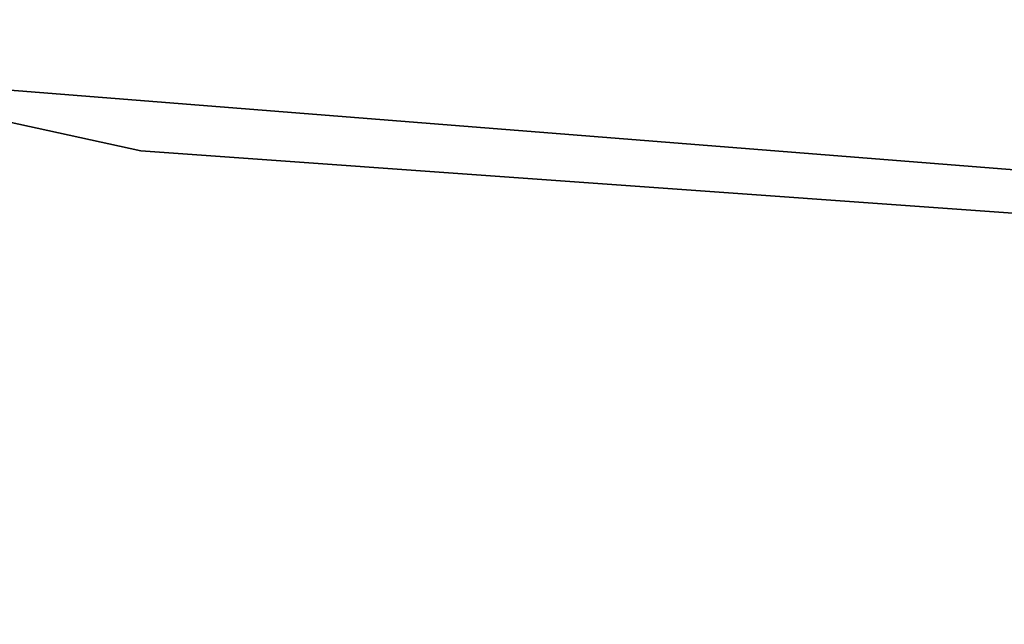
# Model space of a CAD drawing. Header units: millimetres. Extents: x 0.3 to 65.3, y -48.3 to 46.8.
# Tile 94 of 256: x 29.236 to 29.492, y -42.305 to -42.148. Entities that reach past the tile are written whole.
import ezdxf

# ---------------------------------------------------------------- set-up
doc = ezdxf.new("R2010")
doc.units = ezdxf.units.MM
doc.header["$LTSCALE"] = 25.4
doc.layers.get('0').update_dxf_attribs({"true_color": 0xff5454})

# ---------------------------------------------------------------- blocks, each defined once
blk = doc.blocks.new('NICO-9517.STL')
at = {"color": 7, "true_color": 0xffffff}
mesh = blk.add_polyface(dxfattribs=at)
corners = [(29.26724, -42.18164, 135.21141), (25.7818, -41.42343, 132.51141), (29.26724, -42.18164, 132.51141), (25.7818, -41.42343, 135.21141)]
mesh.append_faces([[corners[k] for k in face] for face in [(0, 1, 2), (1, 0, 3)]], dxfattribs={"vtx0": -1, "color": 7})
mesh = blk.add_polyface(dxfattribs=at)
corners = [(32.63228, -42.43536, 20.71142), (29.07648, -42.15346, 18.01142), (32.63228, -42.43536, 18.01142), (29.07648, -42.15346, 20.71142)]
mesh.append_faces([[corners[k] for k in face] for face in [(0, 1, 2), (1, 0, 3)]], dxfattribs={"vtx0": -1, "color": 7})
mesh = blk.add_polyface(dxfattribs=at)
corners = [(32.82512, -42.4361, 135.21141), (29.26724, -42.18164, 132.51141), (32.82512, -42.4361, 132.51141), (29.26724, -42.18164, 135.21141)]
mesh.append_faces([[corners[k] for k in face] for face in [(0, 1, 2), (1, 0, 3)]], dxfattribs={"vtx0": -1, "color": 7})

msp = doc.modelspace()

# ---------------------------------------------------------------- block references
at = {"color": 0}
msp.add_blockref('NICO-9517.STL', (0, 0), dxfattribs=at)

doc.saveas('drawing.dxf')
